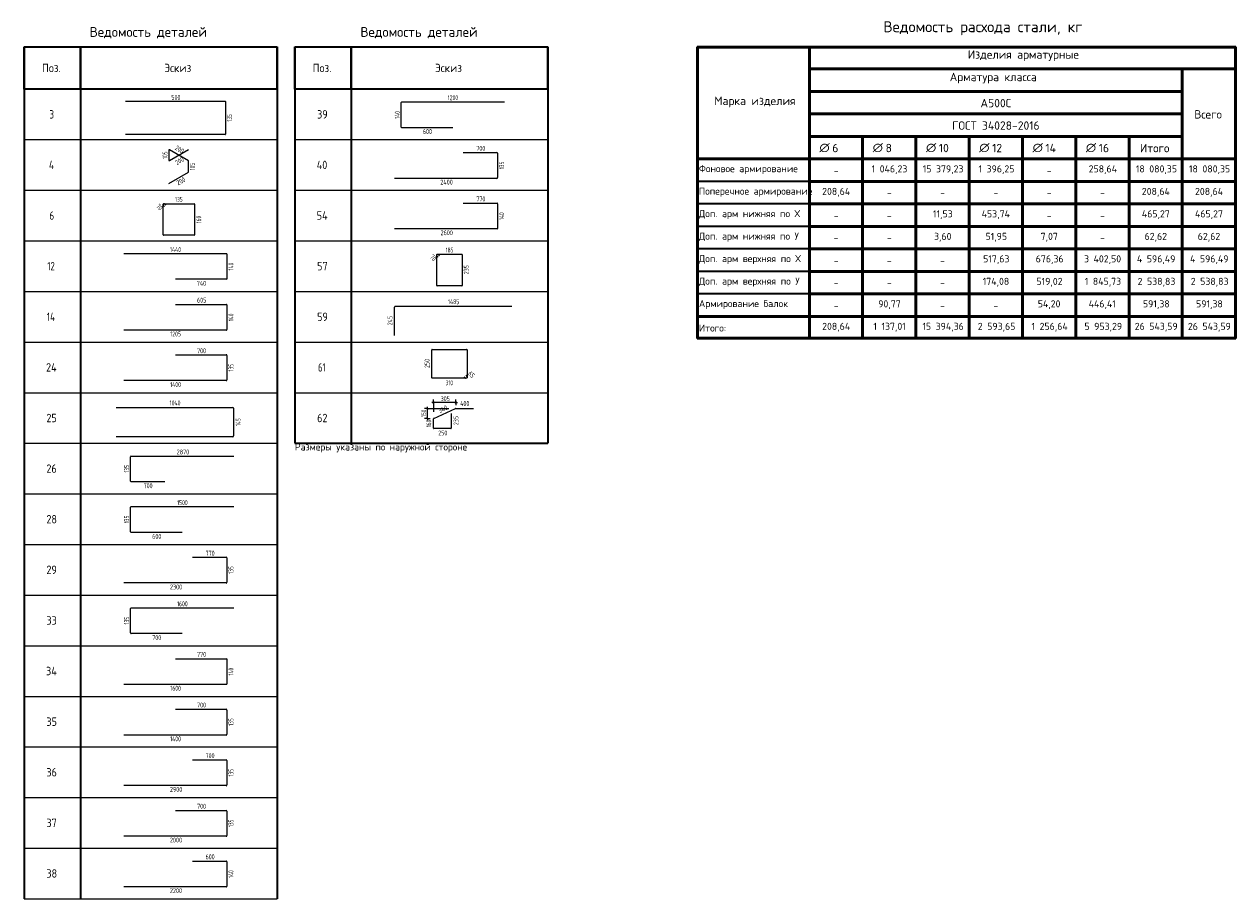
# Model space of a CAD drawing. Header units: metres. Extents: x -38 to 114, y -15 to 2.
# Tile 6 of 6: x 92 to 114, y -14 to 2. Entities that reach past the tile are written whole.
import ezdxf

# ---------------------------------------------------------------- set-up
doc = ezdxf.new("R2010")
doc.units = ezdxf.units.M
doc.layers.add('XR$2$STANDARD_1', color=7, linetype='Continuous', lineweight=25)
doc.layers.add('XR$2$Экспликация_ описание', color=7, linetype='Continuous', lineweight=13)
doc.styles.add('ISOCPEUR', font='txt')

msp = doc.modelspace()

# ---------------------------------------------------------------- linework, layer by layer
at = {"layer": 'XR$2$STANDARD_1', "color": 7, "linetype": 'Continuous', "lineweight": 35, "transparency": 33554687}
for p, q in [((92.091, 1.457), (96.591, 1.457)), ((92.091, 0.707), (92.091, 1.457)), ((92.091, 1.457), (92.091, -0.193)), ((93.091, 0.707), (93.091, 1.457)), ((93.091, 1.457), (93.091, -0.193)), ((96.591, 0.707), (96.591, 1.457)), ((96.591, 1.457), (96.591, -0.193)), ((96.905, 1.457), (101.405, 1.457)), ((96.905, 0.707), (96.905, 1.457)), ((96.905, 1.457), (96.905, -0.193)), ((97.905, 0.707), (97.905, 1.457)), ((97.905, 1.457), (97.905, -0.193)), ((101.405, 0.707), (101.405, 1.457)), ((101.405, 1.457), (101.405, -0.193)), ((96.591, 0.707), (92.091, 0.707)), ((101.405, 0.707), (96.905, 0.707)), ((92.091, 0.557), (92.091, -1.093)), ((93.091, 0.557), (93.091, -1.093)), ((96.591, 0.557), (96.591, -1.093)), ((96.905, 0.557), (96.905, -1.093)), ((97.905, 0.557), (97.905, -1.093)), ((101.405, 0.557), (101.405, -1.093)), ((92.091, -0.343), (92.091, -1.993)), ((93.091, -0.343), (93.091, -1.993)), ((96.591, -0.343), (96.591, -1.993)), ((96.905, -0.343), (96.905, -1.993)), ((97.905, -0.343), (97.905, -1.993)), ((101.405, -0.343), (101.405, -1.993)), ((92.091, -1.243), (92.091, -2.893)), ((93.091, -1.243), (93.091, -2.893)), ((96.591, -1.243), (96.591, -2.893)), ((96.905, -1.243), (96.905, -2.893)), ((97.905, -1.243), (97.905, -2.893)), ((101.405, -1.243), (101.405, -2.893)), ((92.091, -2.143), (92.091, -3.793)), ((93.091, -2.143), (93.091, -3.793)), ((96.591, -2.143), (96.591, -3.793)), ((96.905, -2.143), (96.905, -3.793)), ((97.905, -2.143), (97.905, -3.793)), ((101.405, -2.143), (101.405, -3.793)), ((92.091, -3.043), (92.091, -4.693)), ((93.091, -3.043), (93.091, -4.693)), ((96.591, -3.043), (96.591, -4.693)), ((96.905, -3.043), (96.905, -4.693)), ((97.905, -3.043), (97.905, -4.693)), ((101.405, -3.043), (101.405, -4.693)), ((92.091, -3.943), (92.091, -5.593)), ((93.091, -3.943), (93.091, -5.593)), ((96.591, -3.943), (96.591, -5.593)), ((96.905, -3.943), (96.905, -5.593)), ((97.905, -3.943), (97.905, -5.593)), ((101.405, -3.943), (101.405, -5.593)), ((92.091, -4.843), (92.091, -6.493)), ((93.091, -4.843), (93.091, -6.493)), ((96.591, -4.843), (96.591, -6.493)), ((96.905, -5.593), (101.405, -5.593)), ((92.091, -5.743), (92.091, -7.393)), ((93.091, -5.743), (93.091, -7.393)), ((96.591, -5.743), (96.591, -7.393)), ((92.091, -6.643), (92.091, -8.293)), ((93.091, -6.643), (93.091, -8.293)), ((96.591, -6.643), (96.591, -8.293)), ((92.091, -7.543), (92.091, -9.193)), ((93.091, -7.543), (93.091, -9.193)), ((96.591, -7.543), (96.591, -9.193)), ((92.091, -8.443), (92.091, -10.093)), ((93.091, -8.443), (93.091, -10.093)), ((96.591, -8.443), (96.591, -10.093)), ((92.091, -9.343), (92.091, -10.993)), ((93.091, -9.343), (93.091, -10.993)), ((96.591, -9.343), (96.591, -10.993)), ((92.091, -10.243), (92.091, -11.893)), ((93.091, -10.243), (93.091, -11.893)), ((96.591, -10.243), (96.591, -11.893)), ((92.091, -11.143), (92.091, -12.793)), ((93.091, -11.143), (93.091, -12.793)), ((96.591, -11.143), (96.591, -12.793)), ((92.091, -12.043), (92.091, -13.693)), ((93.091, -12.043), (93.091, -13.693)), ((96.591, -12.043), (96.591, -13.693))]:
    msp.add_line(p, q, dxfattribs=at)
at = {"layer": 'XR$2$STANDARD_1', "color": 4, "linetype": 'Continuous', "lineweight": 18, "transparency": 33554687}
for p, q in [((93.891, 0.489), (95.665, 0.489)), ((95.671, 0.483), (95.671, -0.097)), ((95.665, -0.104), (93.891, -0.104))]:
    msp.add_line(p, q, dxfattribs=at)
at = {"layer": 'XR$2$STANDARD_1', "color": 34, "linetype": 'Continuous', "lineweight": 18, "transparency": 33554687}
for p, q in [((98.796, 0.029), (98.796, 0.467)), ((98.806, 0.477), (100.63, 0.477)), ((99.713, 0.019), (98.806, 0.019)), ((93.862, -2.219), (95.689, -2.219)), ((95.697, -2.227), (95.697, -2.669)), ((95.689, -2.677), (94.78, -2.677)), ((94.78, -3.123), (95.686, -3.123)), ((95.697, -3.133), (95.697, -3.571)), ((95.686, -3.581), (93.862, -3.581)), ((93.983, -7.167), (93.983, -6.729)), ((93.993, -6.719), (95.817, -6.719)), ((94.9, -7.177), (93.993, -7.177)), ((95.085, -13.023), (95.686, -13.023)), ((95.697, -13.033), (95.697, -13.471)), ((95.686, -13.481), (93.862, -13.481))]:
    msp.add_line(p, q, dxfattribs=at)
at = {"layer": 'XR$2$STANDARD_1', "color": 7, "linetype": 'Continuous', "lineweight": 13, "transparency": 33554687}
for p, q in [((92.091, -0.193), (96.591, -0.193)), ((96.905, -0.193), (101.405, -0.193)), ((92.091, -1.093), (96.591, -1.093)), ((96.905, -1.093), (101.405, -1.093)), ((92.091, -1.993), (96.591, -1.993)), ((96.905, -1.993), (101.405, -1.993)), ((92.091, -2.893), (96.591, -2.893)), ((96.905, -2.893), (101.405, -2.893)), ((92.091, -3.793), (96.591, -3.793)), ((96.905, -3.793), (101.405, -3.793)), ((92.091, -4.693), (96.591, -4.693)), ((96.905, -4.693), (101.405, -4.693)), ((92.091, -5.593), (96.591, -5.593)), ((96.905, -5.593), (101.405, -5.593)), ((92.091, -6.493), (96.591, -6.493)), ((92.091, -7.393), (96.591, -7.393)), ((92.091, -8.293), (96.591, -8.293)), ((92.091, -9.193), (96.591, -9.193)), ((92.091, -10.093), (96.591, -10.093)), ((92.091, -10.993), (96.591, -10.993)), ((92.091, -11.893), (96.591, -11.893)), ((92.091, -12.793), (96.591, -12.793)), ((92.091, -13.693), (96.591, -13.693))]:
    msp.add_line(p, q, dxfattribs=at)
at = {"layer": 'XR$2$STANDARD_1', "color": 40, "linetype": 'Continuous', "lineweight": 18, "transparency": 33554687}
for p, q in [((94.664, -0.378), (94.664, -0.561)), ((94.672, -0.566), (95.013, -0.369)), ((95.01, -0.569), (94.672, -0.374)), ((95.013, -0.769), (95.013, -0.573)), ((94.664, -0.973), (95.01, -0.773)), ((94.56, -1.354), (94.56, -1.338)), ((94.56, -1.887), (94.56, -1.338)), ((94.585, -1.381), (94.562, -1.358)), ((94.566, -1.332), (95.114, -1.332)), ((94.566, -1.332), (94.581, -1.332)), ((94.585, -1.334), (94.608, -1.357)), ((95.121, -1.339), (95.121, -1.887)), ((95.114, -1.894), (94.567, -1.894)), ((99.429, -2.254), (99.429, -2.238)), ((99.429, -2.787), (99.429, -2.238)), ((99.454, -2.28), (99.431, -2.258)), ((99.435, -2.232), (99.872, -2.232)), ((99.435, -2.232), (99.451, -2.232)), ((99.455, -2.234), (99.477, -2.257)), ((99.879, -2.239), (99.879, -2.787)), ((99.872, -2.794), (99.436, -2.794)), ((99.338, -4.426), (99.338, -3.932)), ((99.345, -3.925), (99.958, -3.925)), ((99.966, -3.932), (99.966, -4.427)), ((99.959, -4.434), (99.345, -4.434)), ((99.937, -4.432), (99.915, -4.41)), ((99.942, -4.383), (99.964, -4.405)), ((99.959, -4.434), (99.942, -4.434)), ((99.966, -4.41), (99.966, -4.427)), ((99.369, -5.322), (99.369, -5.157)), ((99.374, -5.15), (99.762, -4.975)), ((99.685, -5.063), (99.685, -5.322)), ((99.765, -4.975), (100.079, -4.975)), ((99.677, -5.33), (99.377, -5.33))]:
    msp.add_line(p, q, dxfattribs=at)
at = {"layer": 'XR$2$STANDARD_1', "color": 7, "linetype": 'Continuous', "lineweight": 18, "transparency": 33554687}
for p, q in [((99.899, -0.423), (100.496, -0.423)), ((100.51, -0.436), (100.51, -0.868)), ((100.496, -0.881), (98.676, -0.881)), ((99.899, -1.323), (100.5, -1.323)), ((100.51, -1.332), (100.51, -1.772)), ((100.5, -1.781), (98.676, -1.781)), ((98.677, -3.678), (98.677, -3.17)), ((98.69, -3.156), (100.765, -3.156)), ((94.78, -4.019), (95.683, -4.019)), ((95.697, -4.032), (95.697, -4.464)), ((95.683, -4.477), (93.862, -4.477)), ((93.727, -4.956), (95.8, -4.956)), ((95.815, -4.971), (95.815, -5.463)), ((95.8, -5.478), (93.727, -5.478)), ((93.983, -6.264), (93.983, -5.832)), ((93.996, -5.819), (95.817, -5.819)), ((94.594, -6.277), (93.996, -6.277)), ((95.085, -7.619), (95.683, -7.619)), ((95.697, -7.632), (95.697, -8.064)), ((95.683, -8.077), (93.862, -8.077)), ((93.983, -8.964), (93.983, -8.532)), ((93.996, -8.519), (95.817, -8.519)), ((94.9, -8.977), (93.996, -8.977)), ((94.78, -9.423), (95.686, -9.423)), ((95.697, -9.433), (95.697, -9.87)), ((95.686, -9.881), (93.862, -9.881)), ((94.78, -10.323), (95.683, -10.323)), ((95.697, -10.336), (95.697, -10.768)), ((95.683, -10.781), (93.862, -10.781)), ((95.085, -11.223), (95.683, -11.223)), ((95.697, -11.236), (95.697, -11.668)), ((95.683, -11.681), (93.862, -11.681)), ((94.78, -12.123), (95.683, -12.123)), ((95.697, -12.136), (95.697, -12.568)), ((95.683, -12.581), (93.862, -12.581))]:
    msp.add_line(p, q, dxfattribs=at)
at = {"layer": 'XR$2$STANDARD_1', "color": 7, "linetype": 'Continuous', "lineweight": 25, "transparency": 33554687}
for p, q in [((99.261, -4.975), (99.261, -4.945)), ((99.369, -4.866), (99.339, -4.866)), ((99.764, -4.866), (99.794, -4.866)), ((99.261, -5.152), (99.261, -4.975)), ((99.261, -5.152), (99.261, -5.182))]:
    msp.add_line(p, q, dxfattribs=at)
at = {"layer": 'XR$2$STANDARD_1', "color": 7, "linetype": 'Continuous', "lineweight": -3, "transparency": 33554687}
for p, q in [((99.384, -4.851), (99.354, -4.881)), ((99.369, -4.866), (99.369, -4.816)), ((99.369, -4.866), (99.369, -4.916)), ((99.779, -4.851), (99.749, -4.881)), ((99.764, -4.866), (99.764, -4.816)), ((99.764, -4.866), (99.764, -4.916)), ((99.764, -4.866), (99.764, -4.866)), ((99.261, -4.975), (99.211, -4.975)), ((99.261, -5.152), (99.211, -5.152)), ((99.276, -4.99), (99.246, -4.96)), ((99.276, -5.167), (99.246, -5.137)), ((99.261, -4.975), (99.311, -4.975)), ((99.261, -4.975), (99.643, -4.975)), ((99.261, -5.152), (99.311, -5.152)), ((99.261, -5.152), (99.261, -5.152))]:
    msp.add_line(p, q, dxfattribs=at)
msp.add_lwpolyline([(99.369, -4.866), (99.369, -4.969), (99.369, -4.969), (99.369, -5.032)], dxfattribs=at)
at = {"layer": 'XR$2$STANDARD_1', "color": 7, "linetype": 'Continuous', "lineweight": 25, "transparency": 33554687}
msp.add_lwpolyline([(99.764, -4.866), (99.433, -4.866), (99.433, -4.866), (99.369, -4.866)], dxfattribs=at)
at = {"layer": 'XR$2$STANDARD_1', "color": 4, "linetype": 'Continuous', "lineweight": 18, "transparency": 33554687}
for centre, start, end in [((95.665, 0.483), 0, 90), ((95.665, -0.097), 270, 0)]:
    msp.add_arc(centre, 0.00655, start, end, dxfattribs=at)
at = {"layer": 'XR$2$STANDARD_1', "color": 34, "linetype": 'Continuous', "lineweight": 18, "transparency": 33554687}
for centre, radius, start, end in [((98.806, 0.467), 0.0101, 90, 180), ((98.806, 0.029), 0.0101, 180, 270), ((95.689, -2.227), 0.0081, 0, 90), ((95.689, -2.669), 0.0081, 270, 0), ((95.686, -3.133), 0.0101, 0, 90), ((95.686, -3.571), 0.0101, 270, 0), ((93.993, -6.729), 0.0101, 90, 180), ((93.993, -7.167), 0.0101, 180, 270), ((95.686, -13.033), 0.0101, 0, 90), ((95.686, -13.471), 0.0101, 270, 0)]:
    msp.add_arc(centre, radius, start, end, dxfattribs=at)
at = {"layer": 'XR$2$STANDARD_1', "color": 40, "linetype": 'Continuous', "lineweight": 18, "transparency": 33554687}
for centre, radius, start, end in [((94.67, -0.378), 0.00534, 60, 180), ((94.67, -0.561), 0.00534, 180, 300), ((95.008, -0.573), 0.00534, 0, 60), ((95.008, -0.769), 0.00534, 300, 0), ((94.566, -1.338), 0.0056, 90, 180), ((94.566, -1.338), 0.0056, 90, 180), ((94.566, -1.354), 0.0056, 180, 225), ((94.581, -1.338), 0.0056, 45, 90), ((95.114, -1.339), 0.007, 0, 90), ((94.567, -1.887), 0.007, 180, 270), ((95.114, -1.887), 0.007, 270, 0), ((99.435, -2.238), 0.0056, 90, 180), ((99.435, -2.238), 0.0056, 90, 180), ((99.435, -2.254), 0.0056, 180, 225), ((99.451, -2.238), 0.0056, 45, 90), ((99.872, -2.239), 0.007, 0, 90), ((99.436, -2.787), 0.007, 180, 270), ((99.872, -2.787), 0.007, 270, 0), ((99.345, -3.932), 0.00783, 90, 180), ((99.958, -3.932), 0.00783, 0, 90), ((99.345, -4.426), 0.00783, 180, 270), ((99.942, -4.427), 0.00626, 225, 270), ((99.959, -4.427), 0.00626, 270, 0), ((99.959, -4.427), 0.00626, 270, 0), ((99.959, -4.41), 0.00626, 0, 45), ((99.377, -5.157), 0.00804, 114.2277, 180), ((99.765, -4.983), 0.00804, 90, 114.2277), ((99.377, -5.322), 0.00804, 180, 270), ((99.677, -5.322), 0.00804, 270, 0)]:
    msp.add_arc(centre, radius, start, end, dxfattribs=at)
at = {"layer": 'XR$2$STANDARD_1', "color": 7, "linetype": 'Continuous', "lineweight": 18, "transparency": 33554687}
for centre, radius, start, end in [((100.496, -0.436), 0.0135, 0, 90), ((100.496, -0.868), 0.0135, 270, 0), ((100.5, -1.332), 0.00946, 0, 90), ((100.5, -1.772), 0.00946, 270, 0), ((98.69, -3.17), 0.0135, 90, 180), ((95.683, -4.032), 0.0135, 0, 90), ((95.683, -4.464), 0.0135, 270, 0), ((95.8, -4.971), 0.0154, 0, 90), ((95.8, -5.463), 0.0154, 270, 0), ((93.996, -5.832), 0.0135, 90, 180), ((93.996, -6.264), 0.0135, 180, 270), ((95.683, -7.632), 0.0135, 0, 90), ((95.683, -8.064), 0.0135, 270, 0), ((93.996, -8.532), 0.0135, 90, 180), ((93.996, -8.964), 0.0135, 180, 270), ((95.686, -9.433), 0.0108, 0, 90), ((95.686, -9.87), 0.0108, 270, 0), ((95.683, -10.336), 0.0135, 0, 90), ((95.683, -10.768), 0.0135, 270, 0), ((95.683, -11.236), 0.0135, 0, 90), ((95.683, -11.668), 0.0135, 270, 0), ((95.683, -12.136), 0.0135, 0, 90), ((95.683, -12.568), 0.0135, 270, 0)]:
    msp.add_arc(centre, radius, start, end, dxfattribs=at)
at = {"layer": 'XR$2$Экспликация_ описание', "color": 7, "linetype": 'Continuous', "lineweight": 50, "transparency": 33554687}
for p, q in [((104.06, 1.453), (113.636, 1.453)), ((104.065, 1.457), (104.065, -3.729)), ((106.054, 1.057), (106.054, 1.464)), ((106.054, -0.543), (106.054, 1.464)), ((113.63, 1.457), (113.63, -3.729)), ((106.047, 1.064), (112.687, 1.064)), ((106.047, 1.064), (113.623, 1.064)), ((106.054, 1.071), (106.054, 0.657)), ((112.678, 1.064), (113.63, 1.064)), ((112.685, 1.071), (112.685, -0.543)), ((106.047, 0.664), (112.687, 0.664)), ((106.047, -0.136), (107.004, -0.136)), ((106.054, -0.129), (106.054, -0.543)), ((106.995, -0.136), (107.951, -0.136)), ((107.001, -0.129), (107.001, -0.543)), ((107.942, -0.136), (108.899, -0.136)), ((107.949, -0.129), (107.949, -0.543)), ((108.89, -0.136), (109.847, -0.136)), ((108.897, -0.129), (108.897, -0.543)), ((109.838, -0.136), (110.794, -0.136)), ((109.844, -0.129), (109.844, -0.543)), ((110.785, -0.136), (111.742, -0.136)), ((110.792, -0.129), (110.792, -0.543)), ((106.06, -0.536), (104.054, -0.536)), ((106.047, -0.536), (107.001, -0.536)), ((106.047, -0.536), (107.004, -0.536)), ((106.054, -0.529), (106.054, -0.936)), ((106.054, -0.534), (106.054, -0.936)), ((106.995, -0.536), (107.949, -0.536)), ((106.995, -0.536), (107.951, -0.536)), ((107.001, -0.529), (107.001, -0.936)), ((107.942, -0.536), (108.897, -0.536)), ((107.942, -0.536), (108.899, -0.536)), ((107.949, -0.529), (107.949, -0.936)), ((108.89, -0.536), (109.844, -0.536)), ((108.89, -0.536), (109.847, -0.536)), ((108.897, -0.529), (108.897, -0.936)), ((109.838, -0.536), (110.792, -0.536)), ((109.838, -0.536), (110.794, -0.536)), ((109.844, -0.529), (109.844, -0.936)), ((110.785, -0.536), (111.74, -0.536)), ((110.785, -0.536), (111.742, -0.536)), ((110.792, -0.529), (110.792, -0.936)), ((111.733, -0.536), (112.685, -0.536)), ((111.74, -0.529), (111.74, -0.936)), ((112.678, -0.536), (113.63, -0.536)), ((112.678, -0.536), (113.623, -0.536)), ((112.685, -0.529), (112.685, -0.936)), ((106.047, -0.936), (107.001, -0.936)), ((106.054, -0.929), (106.054, -1.336)), ((106.054, -0.934), (106.054, -1.336)), ((106.995, -0.936), (107.949, -0.936)), ((107.001, -0.929), (107.001, -1.336)), ((107.942, -0.936), (108.897, -0.936)), ((107.949, -0.929), (107.949, -1.336)), ((108.89, -0.936), (109.844, -0.936)), ((108.897, -0.929), (108.897, -1.336)), ((109.838, -0.936), (110.792, -0.936)), ((109.844, -0.929), (109.844, -1.336)), ((110.785, -0.936), (111.74, -0.936)), ((110.792, -0.929), (110.792, -1.336)), ((111.733, -0.936), (112.685, -0.936)), ((111.74, -0.929), (111.74, -1.336)), ((112.678, -0.936), (113.63, -0.936)), ((112.685, -0.929), (112.685, -1.336)), ((106.047, -1.336), (107.001, -1.336)), ((106.054, -1.329), (106.054, -1.736)), ((106.054, -1.334), (106.054, -1.736)), ((106.995, -1.336), (107.949, -1.336)), ((107.001, -1.329), (107.001, -1.736)), ((107.942, -1.336), (108.897, -1.336)), ((107.949, -1.329), (107.949, -1.736)), ((108.89, -1.336), (109.844, -1.336)), ((108.897, -1.329), (108.897, -1.736)), ((109.838, -1.336), (110.792, -1.336)), ((109.844, -1.329), (109.844, -1.736)), ((110.785, -1.336), (111.74, -1.336)), ((110.792, -1.329), (110.792, -1.736)), ((111.733, -1.336), (112.685, -1.336)), ((111.74, -1.329), (111.74, -1.736)), ((112.678, -1.336), (113.63, -1.336)), ((112.685, -1.329), (112.685, -1.736)), ((106.047, -1.736), (107.001, -1.736)), ((106.054, -1.729), (106.054, -2.136)), ((106.054, -1.734), (106.054, -2.136)), ((106.995, -1.736), (107.949, -1.736)), ((107.001, -1.729), (107.001, -2.136)), ((107.942, -1.736), (108.897, -1.736)), ((107.949, -1.729), (107.949, -2.136)), ((108.89, -1.736), (109.844, -1.736)), ((108.897, -1.729), (108.897, -2.136)), ((109.838, -1.736), (110.792, -1.736)), ((109.844, -1.729), (109.844, -2.136)), ((110.785, -1.736), (111.74, -1.736)), ((110.792, -1.729), (110.792, -2.136)), ((111.733, -1.736), (112.685, -1.736)), ((111.74, -1.729), (111.74, -2.136)), ((112.678, -1.736), (113.63, -1.736)), ((112.685, -1.729), (112.685, -2.136)), ((106.047, -2.136), (107.001, -2.136)), ((106.054, -2.129), (106.054, -2.536)), ((106.054, -2.134), (106.054, -2.536)), ((106.995, -2.136), (107.949, -2.136)), ((107.001, -2.129), (107.001, -2.536)), ((107.942, -2.136), (108.897, -2.136)), ((107.949, -2.129), (107.949, -2.536)), ((108.89, -2.136), (109.844, -2.136)), ((108.897, -2.129), (108.897, -2.536)), ((109.838, -2.136), (110.792, -2.136)), ((109.844, -2.129), (109.844, -2.536)), ((110.785, -2.136), (111.74, -2.136)), ((110.792, -2.129), (110.792, -2.536)), ((111.733, -2.136), (112.685, -2.136)), ((111.74, -2.129), (111.74, -2.536)), ((112.678, -2.136), (113.63, -2.136)), ((112.685, -2.129), (112.685, -2.536)), ((106.047, -2.536), (107.001, -2.536)), ((106.054, -2.529), (106.054, -2.936)), ((106.054, -2.534), (106.054, -2.936)), ((106.995, -2.536), (107.949, -2.536)), ((107.001, -2.529), (107.001, -2.936)), ((107.942, -2.536), (108.897, -2.536)), ((107.949, -2.529), (107.949, -2.936)), ((108.89, -2.536), (109.844, -2.536)), ((108.897, -2.529), (108.897, -2.936)), ((109.838, -2.536), (110.792, -2.536)), ((109.844, -2.529), (109.844, -2.936)), ((110.785, -2.536), (111.74, -2.536)), ((110.792, -2.529), (110.792, -2.936)), ((111.733, -2.536), (112.685, -2.536)), ((111.74, -2.529), (111.74, -2.936)), ((112.678, -2.536), (113.63, -2.536)), ((112.685, -2.529), (112.685, -2.936)), ((106.047, -2.936), (107.001, -2.936)), ((106.054, -2.929), (106.054, -3.336)), ((106.054, -2.934), (106.054, -3.336)), ((106.995, -2.936), (107.949, -2.936)), ((107.001, -2.929), (107.001, -3.336)), ((107.942, -2.936), (108.897, -2.936)), ((107.949, -2.929), (107.949, -3.336)), ((108.89, -2.936), (109.844, -2.936)), ((108.897, -2.929), (108.897, -3.336)), ((109.838, -2.936), (110.792, -2.936)), ((109.844, -2.929), (109.844, -3.336)), ((110.785, -2.936), (111.74, -2.936)), ((110.792, -2.929), (110.792, -3.336)), ((111.733, -2.936), (112.685, -2.936)), ((111.74, -2.929), (111.74, -3.336)), ((112.678, -2.936), (113.63, -2.936)), ((112.685, -2.929), (112.685, -3.336)), ((106.06, -3.336), (104.054, -3.336)), ((106.047, -3.336), (107.001, -3.336)), ((106.054, -3.329), (106.054, -3.736)), ((106.054, -3.329), (106.054, -3.736)), ((106.995, -3.336), (107.949, -3.336)), ((107.001, -3.329), (107.001, -3.736)), ((107.942, -3.336), (108.897, -3.336)), ((107.949, -3.329), (107.949, -3.736)), ((108.89, -3.336), (109.844, -3.336)), ((108.897, -3.329), (108.897, -3.736)), ((109.838, -3.336), (110.792, -3.336)), ((109.844, -3.329), (109.844, -3.736)), ((110.785, -3.336), (111.74, -3.336)), ((110.792, -3.329), (110.792, -3.736)), ((111.733, -3.336), (112.685, -3.336)), ((111.74, -3.329), (111.74, -3.736)), ((112.678, -3.336), (113.63, -3.336)), ((112.685, -3.329), (112.685, -3.736)), ((104.06, -3.725), (113.636, -3.725))]:
    msp.add_line(p, q, dxfattribs=at)
at = {"layer": 'XR$2$Экспликация_ описание', "color": 7, "linetype": 'Continuous', "lineweight": 35, "transparency": 33554687}
for p, q in [((112.685, 1.071), (112.685, 0.657)), ((107.001, -0.129), (107.001, -0.543)), ((107.949, -0.129), (107.949, -0.543)), ((108.897, -0.129), (108.897, -0.543)), ((109.844, -0.129), (109.844, -0.543)), ((110.792, -0.129), (110.792, -0.543)), ((111.74, -0.129), (111.74, -0.543)), ((106.06, -0.536), (104.054, -0.536)), ((106.06, -0.936), (104.054, -0.936)), ((106.06, -1.336), (104.054, -1.336)), ((106.06, -1.736), (104.054, -1.736)), ((106.06, -2.136), (104.054, -2.136)), ((106.06, -2.536), (104.054, -2.536)), ((106.06, -2.936), (104.054, -2.936))]:
    msp.add_line(p, q, dxfattribs=at)
at = {"layer": 'XR$2$Экспликация_ описание', "color": 7, "linetype": 'Continuous', "lineweight": 50, "transparency": 33554687}
for points in [[(106.054, 0.664), (106.054, 0.264), (112.685, 0.264), (112.685, 0.664), (106.054, 0.664)], [(106.054, 0.264), (106.054, -0.136), (112.685, -0.136), (112.685, 0.264), (106.054, 0.264)], [(111.74, -0.136), (111.74, -0.536), (112.685, -0.536), (112.685, -0.136), (111.74, -0.136)]]:
    msp.add_lwpolyline(points, close=True, dxfattribs=at)

# ---------------------------------------------------------------- texts
at = {"layer": 'XR$2$STANDARD_1', "color": 7, "linetype": 'Continuous', "lineweight": 35, "transparency": 33554687, "attachment_point": 7, "style": 'ISOCPEUR'}
for s, insert, char_height, width in [('\\W0.98;Ведомость деталей', (93.256, 1.607), 0.175, 2.2549), ('\\W0.98;Ведомость деталей', (98.07, 1.607), 0.175, 2.2549), ('\\W0.92;Поз.', (92.408, 1.007), 0.15, 0.43649), ('\\W0.94;Эскиз', (94.583, 1.007), 0.15, 0.58806), ('\\W0.92;Поз.', (97.221, 1.007), 0.15, 0.43649), ('\\W0.94;Эскиз', (99.396, 1.007), 0.15, 0.58806), ('\\W0.78;3', (92.539, 0.182), 0.15, 0.1632), ('\\W0.87;39', (97.3, 0.182), 0.15, 0.27541), ('\\W0.80;4', (92.531, -0.718), 0.15, 0.17992), ('\\W0.88;40', (97.292, -0.718), 0.15, 0.291), ('\\W0.78;6', (92.539, -1.618), 0.15, 0.1632), ('\\W0.88;54', (97.292, -1.618), 0.15, 0.291), ('\\W0.75;12', (92.501, -2.518), 0.15, 0.23614), ('\\W0.87;57', (97.3, -2.518), 0.15, 0.27541), ('\\W0.76;14', (92.494, -3.418), 0.15, 0.25228), ('\\W0.87;59', (97.3, -3.418), 0.15, 0.27541), ('\\W0.88;24', (92.479, -4.318), 0.15, 0.291), ('\\W0.75;61', (97.315, -4.318), 0.15, 0.23614), ('\\W0.87;25', (92.486, -5.218), 0.15, 0.27541), ('\\W0.87;62', (97.3, -5.218), 0.15, 0.27541), ('\\W0.87;26', (92.486, -6.118), 0.15, 0.27541), ('\\W0.87;28', (92.486, -7.018), 0.15, 0.27541), ('\\W0.87;29', (92.486, -7.918), 0.15, 0.27541), ('\\W0.87;33', (92.486, -8.818), 0.15, 0.27541), ('\\W0.88;34', (92.479, -9.718), 0.15, 0.291), ('\\W0.87;35', (92.486, -10.618), 0.15, 0.27541), ('\\W0.87;36', (92.486, -11.518), 0.15, 0.27541), ('\\W0.87;37', (92.486, -12.418), 0.15, 0.27541), ('\\W0.87;38', (92.486, -13.318), 0.15, 0.27541)]:
    msp.add_mtext(s, dxfattribs=dict(at, insert=insert, char_height=char_height, width=width))
at = {"layer": 'XR$2$STANDARD_1', "color": 7, "linetype": 'Continuous', "lineweight": 25, "transparency": 33554687, "char_height": 0.0875, "attachment_point": 7, "style": 'ISOCPEUR'}
for s, insert, width in [('\\W0.73;500', (94.708, 0.514), 0.17881), ('\\W0.69;1200', (99.622, 0.509), 0.2122), ('\\W0.73;600', (99.181, -0.092), 0.17881), ('\\W0.73;700', (100.131, -0.391), 0.17881), ('\\W0.75;2400', (99.491, -0.992), 0.23558), ('\\W0.66;135', (94.774, -1.299), 0.16182), ('\\W0.73;770', (100.131, -1.291), 0.17881), ('\\W0.75;2600', (99.495, -1.892), 0.22848), ('\\W0.70;1440', (94.682, -2.191), 0.22652), ('\\W0.66;185', (99.587, -2.199), 0.16182), ('\\W0.73;740', (95.161, -2.792), 0.18596), ('\\W0.73;605', (95.165, -3.091), 0.17881), ('\\W0.70;1485', (99.627, -3.119), 0.21936), ('\\W0.69;1205', (94.689, -3.692), 0.2122), ('\\W0.73;700', (95.165, -3.991), 0.17881), ('\\W0.70;1400', (94.685, -4.592), 0.21936), ('\\W0.66;310', (99.585, -4.56), 0.16182), ('\\W0.70;1040', (94.677, -4.919), 0.21936), ('\\W0.73;400', (99.844, -4.929), 0.18596), ('\\W0.73;250', (99.454, -5.453), 0.17881), ('\\W0.75;2870', (94.802, -5.791), 0.22848), ('\\W0.73;700', (94.215, -6.392), 0.17881), ('\\W0.69;1500', (94.809, -6.691), 0.2122), ('\\W0.73;600', (94.368, -7.292), 0.17881), ('\\W0.73;770', (95.317, -7.591), 0.17881), ('\\W0.75;2300', (94.682, -8.192), 0.22848), ('\\W0.69;1600', (94.809, -8.491), 0.2122), ('\\W0.73;700', (94.368, -9.092), 0.17881), ('\\W0.73;770', (95.165, -9.391), 0.17881), ('\\W0.69;1600', (94.689, -9.992), 0.2122), ('\\W0.73;700', (95.165, -10.291), 0.17881), ('\\W0.70;1400', (94.685, -10.892), 0.21936), ('\\W0.73;700', (95.317, -11.191), 0.17881), ('\\W0.75;2900', (94.682, -11.792), 0.22848), ('\\W0.73;700', (95.165, -12.091), 0.17881), ('\\W0.75;2000', (94.682, -12.692), 0.22848), ('\\W0.73;600', (95.317, -12.991), 0.17881), ('\\W0.75;2200', (94.682, -13.592), 0.22848)]:
    msp.add_mtext(s, dxfattribs=dict(at, insert=insert, width=width))
for s, insert, width, rotation in [('\\W0.66;135', (95.784, 0.126), 0.16182, 90), ('\\W0.67;140', (98.769, 0.178), 0.16909, 90), ('\\W0.66;105', (94.638, -0.536), 0.16182, 90), ('\\W0.73;200', (94.762, -0.365), 0.17881, 330), ('\\W0.73;200', (94.806, -0.649), 0.17881, 30), ('\\W0.66;105', (95.127, -0.738), 0.16182, 90), ('\\W0.66;135', (100.625, -0.718), 0.16182, 90), ('\\W0.73;200', (94.832, -1.008), 0.17881, 30), ('\\W0.70;70', (94.429, -1.386), 0.12852, 315), ('\\W0.67;140', (100.625, -1.622), 0.16909, 90), ('\\W0.66;160', (95.239, -1.68), 0.16182, 90), ('\\W0.70;70', (99.299, -2.286), 0.12852, 315), ('\\W0.67;140', (95.811, -2.518), 0.16909, 90), ('\\W0.73;235', (99.996, -2.587), 0.17881, 90), ('\\W0.67;140', (95.811, -3.422), 0.16909, 90), ('\\W0.73;245', (98.64, -3.494), 0.18596, 90), ('\\W0.66;135', (95.811, -4.314), 0.16182, 90), ('\\W0.73;250', (99.299, -4.253), 0.17881, 90), ('\\W0.70;65', (99.976, -4.363), 0.12852, 315), ('\\W0.73;340', (99.48, -5.058), 0.18596, 24.2277), ('\\W0.67;145', (95.94, -5.287), 0.16909, 90), ('\\W0.73;235', (99.813, -5.27), 0.17881, 90), ('\\W0.66;160', (99.329, -5.307), 0.16182, 90), ('\\W0.66;135', (93.955, -6.114), 0.16182, 90), ('\\W0.66;135', (93.955, -7.014), 0.16182, 90), ('\\W0.66;135', (95.811, -7.914), 0.16182, 90), ('\\W0.66;135', (93.955, -8.814), 0.16182, 90), ('\\W0.67;140', (95.811, -9.722), 0.16909, 90), ('\\W0.66;135', (95.811, -10.618), 0.16182, 90), ('\\W0.66;135', (95.811, -11.518), 0.16182, 90), ('\\W0.66;135', (95.811, -12.418), 0.16182, 90), ('\\W0.67;140', (95.811, -13.322), 0.16909, 90)]:
    msp.add_mtext(s, dxfattribs=dict(at, insert=insert, width=width, rotation=rotation))
at = {"layer": 'XR$2$STANDARD_1', "color": 7, "linetype": 'Continuous', "lineweight": -3, "transparency": 33554687, "insert": (99.497, -4.841), "char_height": 0.085, "width": 0.17886, "attachment_point": 7, "style": 'ISOCPEUR'}
msp.add_mtext('\\W0.75;305', dxfattribs=at)
at = {"layer": 'XR$2$STANDARD_1', "color": 7, "linetype": 'Continuous', "lineweight": -3, "transparency": 33554687, "insert": (99.236, -5.127), "char_height": 0.085, "width": 0.16186, "attachment_point": 7, "rotation": 90, "style": 'ISOCPEUR'}
msp.add_mtext('\\W0.68;150', dxfattribs=at)
at = {"layer": 'XR$2$STANDARD_1', "color": 7, "linetype": 'Continuous', "lineweight": 13, "transparency": 33554687, "insert": (96.905, -5.755), "char_height": 0.125, "width": 3.19776, "attachment_point": 7, "style": 'ISOCPEUR'}
msp.add_mtext('\\W0.99;Размеры указаны по наружной стороне', dxfattribs=at)
at = {"layer": 'XR$2$Экспликация_ описание', "color": 7, "linetype": 'Continuous', "lineweight": 35, "transparency": 33554687, "attachment_point": 7, "style": 'ISOCPEUR'}
for s, insert, char_height, width in [('\\A1;{\\fISOCPEUR|i0|b0;\\H0.195488;\\W1.000000;\\C7;Ведомость расхода стали, кг}\\P', (107.37, 1.664), 0.19549, 3.78167), ('\\A1;{\\fISOCPEUR|i0|b0;\\H0.149488;\\W1.000000;\\C7;Изделия арматурные}\\P', (108.871, 1.206), 0.14949, 2.0394), ('\\A1;{\\fISOCPEUR|i0|b0;\\H0.149488;\\W1.000000;\\C7;Арматура класса}\\P', (108.55, 0.806), 0.14949, 1.73274), ('\\A1;{\\fISOCPEUR|i0|b0;\\H0.149488;\\W1.000000;\\C7;Марка изделия}\\P', (104.362, 0.382), 0.14949, 1.4709), ('\\A1;{\\fISOCPEUR|i0|b0;\\H0.149488;\\W1.000000;\\C7;А500С}\\P', (109.097, 0.382), 0.14949, 0.62402), ('\\A1;{\\fISOCPEUR|i0|b0;\\H0.149488;\\W1.000000;\\C7;ГОСТ 34028-2016}\\P', (108.593, -0.017), 0.14949, 1.64163), ('\\A1;{\\fISOCPEUR|i0|b0;\\H0.149488;\\W1.000000;\\C7;Всего}\\P', (112.899, 0.182), 0.14949, 0.59391), ('\\A1;{\\fISOCPEUR|i0|b0;\\H0.149488;\\W1.000000;\\C7;∅}\\P', (106.233, -0.417), 0.14949, 0.19569), ('\\A1;{\\fISOCPEUR|i0|b0;\\H0.149488;\\W1.000000;\\C7; 6}\\P', (106.366, -0.417), 0.14949, 0.25911), ('\\A1;{\\fISOCPEUR|i0|b0;\\H0.149488;\\W1.000000;\\C7;∅}\\P', (107.18, -0.417), 0.14949, 0.19569), ('\\A1;{\\fISOCPEUR|i0|b0;\\H0.149488;\\W1.000000;\\C7; 8}\\P', (107.314, -0.417), 0.14949, 0.25911), ('\\A1;{\\fISOCPEUR|i0|b0;\\H0.149488;\\W1.000000;\\C7;∅}\\P', (108.128, -0.417), 0.14949, 0.19569), ('\\A1;{\\fISOCPEUR|i0|b0;\\H0.149488;\\W1.000000;\\C7; 10}\\P', (108.261, -0.417), 0.14949, 0.33023), ('\\A1;{\\fISOCPEUR|i0|b0;\\H0.149488;\\W1.000000;\\C7;∅}\\P', (109.075, -0.417), 0.14949, 0.19569), ('\\A1;{\\fISOCPEUR|i0|b0;\\H0.149488;\\W1.000000;\\C7; 12}\\P', (109.209, -0.417), 0.14949, 0.33023), ('\\A1;{\\fISOCPEUR|i0|b0;\\H0.149488;\\W1.000000;\\C7;∅}\\P', (110.024, -0.417), 0.14949, 0.19569), ('\\A1;{\\fISOCPEUR|i0|b0;\\H0.149488;\\W1.000000;\\C7; 14}\\P', (110.156, -0.417), 0.14949, 0.34577), ('\\A1;{\\fISOCPEUR|i0|b0;\\H0.149488;\\W1.000000;\\C7;∅}\\P', (110.971, -0.417), 0.14949, 0.19569), ('\\A1;{\\fISOCPEUR|i0|b0;\\H0.149488;\\W1.000000;\\C7; 16}\\P', (111.105, -0.417), 0.14949, 0.33023), ('\\A1;{\\fISOCPEUR|i0|b0;\\H0.149488;\\W1.000000;\\C7;Итого}\\P', (111.932, -0.418), 0.14949, 0.63906), ('\\A1;{\\fISOCPEUR|i0|b0;\\H0.126488;\\W1.000000;\\C7;Фоновое армирование}\\P', (104.089, -0.806), 0.12649, 1.80788), ('\\A1;{\\fISOCPEUR|i0|b0;\\H0.126488;\\W1.000000;\\C7;-}\\P', (106.485, -0.806), 0.12649, 0.13773), ('\\A1;{\\fISOCPEUR|i0|b0;\\H0.126488;\\W1.000000;\\C7;1\xa0046,23}\\P', (107.16, -0.806), 0.12649, 0.69737), ('\\A1;{\\fISOCPEUR|i0|b0;\\H0.126488;\\W1.000000;\\C7;15\xa0379,23}\\P', (108.069, -0.806), 0.12649, 0.77372), ('\\A1;{\\fISOCPEUR|i0|b0;\\H0.126488;\\W1.000000;\\C7;1\xa0396,25}\\P', (109.061, -0.806), 0.12649, 0.68463), ('\\A1;{\\fISOCPEUR|i0|b0;\\H0.126488;\\W1.000000;\\C7;-}\\P', (110.275, -0.806), 0.12649, 0.13773), ('\\A1;{\\fISOCPEUR|i0|b0;\\H0.126488;\\W1.000000;\\C7;258,64}\\P', (111.02, -0.806), 0.12649, 0.55983), ('\\A1;{\\fISOCPEUR|i0|b0;\\H0.126488;\\W1.000000;\\C7;18\xa0080,35}\\P', (111.859, -0.806), 0.12649, 0.77372), ('\\A1;{\\fISOCPEUR|i0|b0;\\H0.126488;\\W1.000000;\\C7;18\xa0080,35}\\P', (112.804, -0.806), 0.12649, 0.77372), ('\\A1;{\\fISOCPEUR|i0|b0;\\H0.126488;\\W1.000000;\\C7;Поперечное армирование}\\P', (104.089, -1.206), 0.12649, 2.04832), ('\\A1;{\\fISOCPEUR|i0|b0;\\H0.126488;\\W1.000000;\\C7;208,64}\\P', (106.281, -1.206), 0.12649, 0.55983), ('\\A1;{\\fISOCPEUR|i0|b0;\\H0.126488;\\W1.000000;\\C7;208,64}\\P', (111.966, -1.206), 0.12649, 0.55983), ('\\A1;{\\fISOCPEUR|i0|b0;\\H0.126488;\\W1.000000;\\C7;208,64}\\P', (112.911, -1.206), 0.12649, 0.55983), ('\\A1;{\\fISOCPEUR|i0|b0;\\H0.126488;\\W1.000000;\\C7;-}\\P', (107.432, -1.206), 0.12649, 0.13773), ('\\A1;{\\fISOCPEUR|i0|b0;\\H0.126488;\\W1.000000;\\C7;-}\\P', (108.379, -1.206), 0.12649, 0.13773), ('\\A1;{\\fISOCPEUR|i0|b0;\\H0.126488;\\W1.000000;\\C7;-}\\P', (109.327, -1.206), 0.12649, 0.13773), ('\\A1;{\\fISOCPEUR|i0|b0;\\H0.126488;\\W1.000000;\\C7;-}\\P', (110.275, -1.206), 0.12649, 0.13773), ('\\A1;{\\fISOCPEUR|i0|b0;\\H0.126488;\\W1.000000;\\C7;-}\\P', (111.223, -1.206), 0.12649, 0.13773), ('\\A1;{\\fISOCPEUR|i0|b0;\\H0.126488;\\W1.000000;\\C7;Доп. арм нижняя по Х}\\P', (104.089, -1.606), 0.12649, 1.83319), ('\\A1;{\\fISOCPEUR|i0|b0;\\H0.126488;\\W1.000000;\\C7;11,53}\\P', (108.251, -1.606), 0.12649, 0.39976), ('\\A1;{\\fISOCPEUR|i0|b0;\\H0.126488;\\W1.000000;\\C7;453,74}\\P', (109.117, -1.606), 0.12649, 0.57255), ('\\A1;{\\fISOCPEUR|i0|b0;\\H0.126488;\\W1.000000;\\C7;465,27}\\P', (111.966, -1.606), 0.12649, 0.55983), ('\\A1;{\\fISOCPEUR|i0|b0;\\H0.126488;\\W1.000000;\\C7;465,27}\\P', (112.911, -1.606), 0.12649, 0.55983), ('\\A1;{\\fISOCPEUR|i0|b0;\\H0.126488;\\W1.000000;\\C7;Доп. арм нижняя по У}\\P', (104.089, -2.006), 0.12649, 1.82054), ('\\A1;{\\fISOCPEUR|i0|b0;\\H0.126488;\\W1.000000;\\C7;-}\\P', (106.485, -1.606), 0.12649, 0.13773), ('\\A1;{\\fISOCPEUR|i0|b0;\\H0.126488;\\W1.000000;\\C7;-}\\P', (107.432, -1.606), 0.12649, 0.13773), ('\\A1;{\\fISOCPEUR|i0|b0;\\H0.126488;\\W1.000000;\\C7;-}\\P', (110.275, -1.606), 0.12649, 0.13773), ('\\A1;{\\fISOCPEUR|i0|b0;\\H0.126488;\\W1.000000;\\C7;-}\\P', (111.223, -1.606), 0.12649, 0.13773), ('\\A1;{\\fISOCPEUR|i0|b0;\\H0.126488;\\W1.000000;\\C7;3,60}\\P', (108.27, -2.006), 0.12649, 0.36837), ('\\A1;{\\fISOCPEUR|i0|b0;\\H0.126488;\\W1.000000;\\C7;51,95}\\P', (109.186, -2.006), 0.12649, 0.42883), ('\\A1;{\\fISOCPEUR|i0|b0;\\H0.126488;\\W1.000000;\\C7;7,07}\\P', (110.166, -2.006), 0.12649, 0.36837), ('\\A1;{\\fISOCPEUR|i0|b0;\\H0.126488;\\W1.000000;\\C7;62,62}\\P', (112.015, -2.006), 0.12649, 0.45791), ('\\A1;{\\fISOCPEUR|i0|b0;\\H0.126488;\\W1.000000;\\C7;62,62}\\P', (112.96, -2.006), 0.12649, 0.45791), ('\\A1;{\\fISOCPEUR|i0|b0;\\H0.126488;\\W1.000000;\\C7;-}\\P', (106.485, -2.006), 0.12649, 0.13773), ('\\A1;{\\fISOCPEUR|i0|b0;\\H0.126488;\\W1.000000;\\C7;-}\\P', (107.432, -2.006), 0.12649, 0.13773), ('\\A1;{\\fISOCPEUR|i0|b0;\\H0.126488;\\W1.000000;\\C7;-}\\P', (111.223, -2.006), 0.12649, 0.13773), ('\\A1;{\\fISOCPEUR|i0|b0;\\H0.126488;\\W1.000000;\\C7;Доп. арм верхняя по Х}\\P', (104.089, -2.406), 0.12649, 1.89647), ('\\A1;{\\fISOCPEUR|i0|b0;\\H0.126488;\\W1.000000;\\C7;-}\\P', (106.485, -2.406), 0.12649, 0.13773), ('\\A1;{\\fISOCPEUR|i0|b0;\\H0.126488;\\W1.000000;\\C7;-}\\P', (107.432, -2.406), 0.12649, 0.13773), ('\\A1;{\\fISOCPEUR|i0|b0;\\H0.126488;\\W1.000000;\\C7;-}\\P', (108.379, -2.406), 0.12649, 0.13773), ('\\A1;{\\fISOCPEUR|i0|b0;\\H0.126488;\\W1.000000;\\C7;517,63}\\P', (109.143, -2.406), 0.12649, 0.51868), ('\\A1;{\\fISOCPEUR|i0|b0;\\H0.126488;\\W1.000000;\\C7;676,36}\\P', (110.079, -2.406), 0.12649, 0.5471), ('\\A1;{\\fISOCPEUR|i0|b0;\\H0.126488;\\W1.000000;\\C7;3\xa0402,50}\\P', (110.938, -2.406), 0.12649, 0.72499), ('\\A1;{\\fISOCPEUR|i0|b0;\\H0.126488;\\W1.000000;\\C7;4\xa0596,49}\\P', (111.878, -2.406), 0.12649, 0.73768), ('\\A1;{\\fISOCPEUR|i0|b0;\\H0.126488;\\W1.000000;\\C7;4\xa0596,49}\\P', (112.823, -2.406), 0.12649, 0.73768), ('\\A1;{\\fISOCPEUR|i0|b0;\\H0.126488;\\W1.000000;\\C7;Доп. арм верхняя по У}\\P', (104.089, -2.806), 0.12649, 1.88381), ('\\A1;{\\fISOCPEUR|i0|b0;\\H0.126488;\\W1.000000;\\C7;-}\\P', (106.485, -2.806), 0.12649, 0.13773), ('\\A1;{\\fISOCPEUR|i0|b0;\\H0.126488;\\W1.000000;\\C7;-}\\P', (107.432, -2.806), 0.12649, 0.13773), ('\\A1;{\\fISOCPEUR|i0|b0;\\H0.126488;\\W1.000000;\\C7;-}\\P', (108.379, -2.806), 0.12649, 0.13773), ('\\A1;{\\fISOCPEUR|i0|b0;\\H0.126488;\\W1.000000;\\C7;174,08}\\P', (109.136, -2.806), 0.12649, 0.53148), ('\\A1;{\\fISOCPEUR|i0|b0;\\H0.126488;\\W1.000000;\\C7;519,02}\\P', (110.091, -2.806), 0.12649, 0.51868), ('\\A1;{\\fISOCPEUR|i0|b0;\\H0.126488;\\W1.000000;\\C7;1\xa0845,73}\\P', (110.951, -2.806), 0.12649, 0.69737), ('\\A1;{\\fISOCPEUR|i0|b0;\\H0.126488;\\W1.000000;\\C7;2\xa0538,83}\\P', (111.891, -2.806), 0.12649, 0.7123), ('\\A1;{\\fISOCPEUR|i0|b0;\\H0.126488;\\W1.000000;\\C7;2\xa0538,83}\\P', (112.836, -2.806), 0.12649, 0.7123), ('\\A1;{\\fISOCPEUR|i0|b0;\\H0.126488;\\W1.000000;\\C7;Армирование балок}\\P', (104.089, -3.206), 0.12649, 1.61804), ('\\A1;{\\fISOCPEUR|i0|b0;\\H0.126488;\\W1.000000;\\C7;-}\\P', (106.485, -3.206), 0.12649, 0.13773), ('\\A1;{\\fISOCPEUR|i0|b0;\\H0.126488;\\W1.000000;\\C7;90,77}\\P', (107.278, -3.206), 0.12649, 0.45791), ('\\A1;{\\fISOCPEUR|i0|b0;\\H0.126488;\\W1.000000;\\C7;-}\\P', (108.379, -3.206), 0.12649, 0.13773), ('\\A1;{\\fISOCPEUR|i0|b0;\\H0.126488;\\W1.000000;\\C7;-}\\P', (109.327, -3.206), 0.12649, 0.13773), ('\\A1;{\\fISOCPEUR|i0|b0;\\H0.126488;\\W1.000000;\\C7;54,20}\\P', (110.115, -3.206), 0.12649, 0.47067), ('\\A1;{\\fISOCPEUR|i0|b0;\\H0.126488;\\W1.000000;\\C7;446,41}\\P', (111.02, -3.206), 0.12649, 0.55706), ('\\A1;{\\fISOCPEUR|i0|b0;\\H0.126488;\\W1.000000;\\C7;591,38}\\P', (111.985, -3.206), 0.12649, 0.51868), ('\\A1;{\\fISOCPEUR|i0|b0;\\H0.126488;\\W1.000000;\\C7;591,38}\\P', (112.93, -3.206), 0.12649, 0.51868), ('\\A1;{\\fISOCPEUR|i0|b0;\\H0.126488;\\W1.000000;\\C7;Итого:}\\P', (104.089, -3.606), 0.12649, 0.57891), ('\\A1;{\\fISOCPEUR|i0|b0;\\H0.126488;\\W1.000000;\\C7;208,64}\\P', (106.281, -3.606), 0.12649, 0.55983), ('\\A1;{\\fISOCPEUR|i0|b0;\\H0.126488;\\W1.000000;\\C7;1\xa0137,01}\\P', (107.191, -3.606), 0.12649, 0.62931), ('\\A1;{\\fISOCPEUR|i0|b0;\\H0.126488;\\W1.000000;\\C7;15\xa0394,36}\\P', (108.063, -3.606), 0.12649, 0.78644), ('\\A1;{\\fISOCPEUR|i0|b0;\\H0.126488;\\W1.000000;\\C7;2\xa0593,65}\\P', (109.049, -3.606), 0.12649, 0.7123), ('\\A1;{\\fISOCPEUR|i0|b0;\\H0.126488;\\W1.000000;\\C7;1\xa0256,64}\\P', (110.004, -3.606), 0.12649, 0.69737), ('\\A1;{\\fISOCPEUR|i0|b0;\\H0.126488;\\W1.000000;\\C7;5\xa0953,29}\\P', (110.945, -3.606), 0.12649, 0.7123), ('\\A1;{\\fISOCPEUR|i0|b0;\\H0.126488;\\W1.000000;\\C7;26\xa0543,59}\\P', (111.84, -3.606), 0.12649, 0.81379), ('\\A1;{\\fISOCPEUR|i0|b0;\\H0.126488;\\W1.000000;\\C7;26\xa0543,59}\\P', (112.785, -3.606), 0.12649, 0.81379)]:
    msp.add_mtext(s, dxfattribs=dict(at, insert=insert, char_height=char_height, width=width))

doc.saveas('drawing.dxf')
